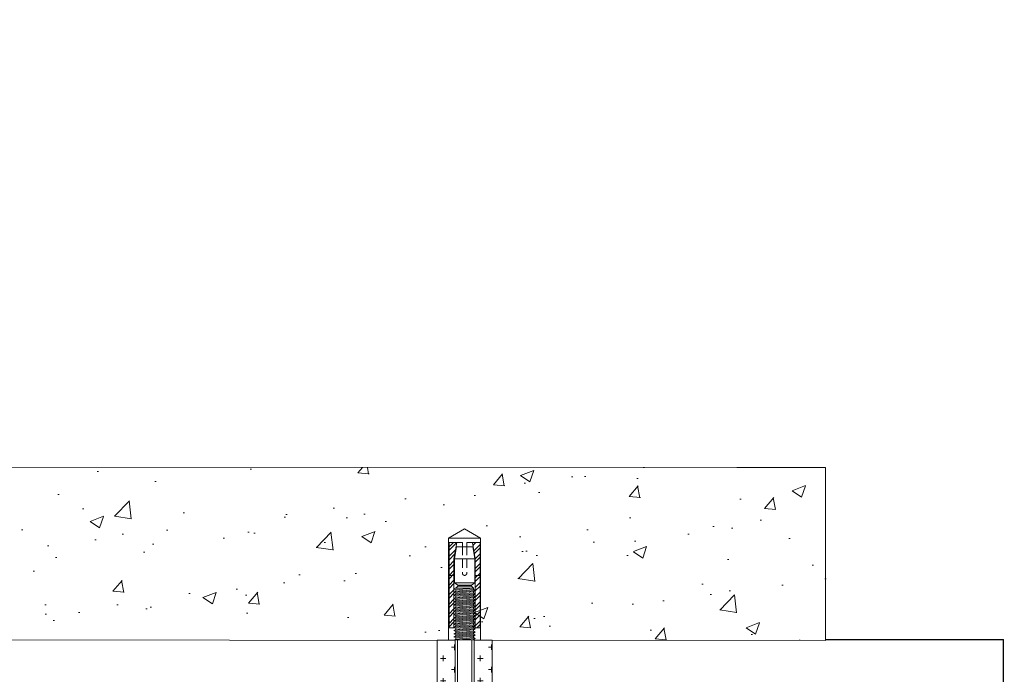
# Model space of a CAD drawing. Header units: millimetres. Extents: x 2030 to 80923, y 1212 to 50318.
# Tile 25 of 25: x 68148 to 75698, y 45297 to 50318. Entities that reach past the tile are written whole.
import ezdxf

# ---------------------------------------------------------------- set-up
doc = ezdxf.new("R2010")
doc.units = ezdxf.units.MM
doc.set_wipeout_variables(frame=1)
doc.linetypes.add('HIDDEN2', pattern=[4.7625, 3.175, -1.5875])
doc.layers.add('02_Техстронг Профиль', color=7, linetype='Continuous', lineweight=9)
for name, color, linetype, lineweight, true_color in [('Анкеры и саморезы', 7, 'Continuous', 9, 0x000000), ('Размеры и выноски', 7, 'Continuous', 9, 0x000000), ('Строительные конструкции', 7, 'Continuous', 9, 0x000000), ('Шпильки', 7, 'Continuous', 9, 0x000000)]:
    doc.layers.add(name, color=color, linetype=linetype, lineweight=lineweight, true_color=true_color)
doc.styles.add('Arial', font='arial.ttf', dxfattribs={"width": 0.9, "height": 250})
doc.styles.add('ISOCPEUR', font='isocpeur.ttf')
doc.dimstyles.new('ISO-25', dxfattribs={"dimtxt": 2.5, "dimasz": 2.5, "dimexe": 1.25, "dimexo": 0.625, "dimtad": 1, "dimtxsty": 'Standard', "dimcen": 2.5, "dimadec": 0, "dimazin": 0, "dimtfac": 1, "dimtmove": 0, "dimatfit": 3, "dimfxl": 1, "dimarcsym": 0})

# ---------------------------------------------------------------- blocks, each defined once
blk = doc.blocks.new('*U184')
at = {"layer": 'Анкеры и саморезы', "lineweight": 5, "true_color": 0x939598}
h = blk.add_hatch(dxfattribs=at)
h.set_pattern_fill('STEEL', color=252, scale=0.8)
h.set_pattern_definition([(45, (-16380.2264, 15704.676), (-1.79605122, 1.79605122), []), (45, (-16380.2264, 15705.946), (-1.79605122, 1.79605122), [])])
h.paths.add_polyline_path([(-4, 30.57), (-2.91, 36.7), (-5.84, 36.7), (-5.84, 4.7), (-4, 4.7)])
h.paths.add_polyline_path([(5.84, 36.7), (2.91, 36.7), (4, 30.57), (4, 4.7), (5.84, 4.7)])
at = {"layer": 'Анкеры и саморезы', "color": 252, "lineweight": 5, "true_color": 0x939598}
for p, q in [((6, 38.3), (-6, 38.3)), ((-5.84, 36.7), (-5.84, 4.7)), ((-0.8, 36.7), (-5.84, 36.7)), ((-3.08, 35.02), (3.08, 35.02)), ((-0.8, 36.7), (-0.8, 35.02)), ((5.84, 36.7), (0.8, 36.7)), ((0.8, 36.7), (0.8, 35.02)), ((5.84, 36.7), (5.84, 4.7)), ((-4, 30.57), (-4, 4.7)), ((-3.86, 30.57), (3.86, 30.57)), ((4, 30.57), (4, 4.7)), ((-4, 24.3), (-5.84, 24.3)), ((4, 24.3), (5.84, 24.3)), ((-4, 19.24), (-3.61, 19.47)), ((-4, 19.24), (-3.35, 18.87)), ((3.86, 21.54), (-3.86, 21.54)), ((-3.35, 18.42), (-3.35, 18.87)), ((3.35, 19.02), (3.35, 19.47)), ((4, 18.64), (3.35, 19.02)), ((4, 18.64), (3.35, 18.27)), ((-4, 18.04), (-3.35, 18.42)), ((-4, 18.04), (-3.35, 17.67)), ((-4, 16.84), (-3.35, 17.22)), ((-4, 16.84), (-3.35, 16.47)), ((-4, 15.64), (-3.35, 16.02)), ((-4, 15.64), (-3.35, 15.27)), ((-4, 14.44), (-3.35, 14.82)), ((-3.35, 17.22), (-3.35, 17.67)), ((-3.35, 16.02), (-3.35, 16.47)), ((-3.35, 14.82), (-3.35, 15.27)), ((3.35, 17.82), (3.35, 18.27)), ((4, 17.44), (3.35, 17.82)), ((4, 17.44), (3.35, 17.07)), ((3.35, 16.62), (3.35, 17.07)), ((4, 16.24), (3.35, 16.62)), ((4, 16.24), (3.35, 15.87)), ((3.35, 15.42), (3.35, 15.87)), ((4, 15.04), (3.35, 15.42)), ((4, 15.04), (3.35, 14.67)), ((-4, 14.44), (-3.35, 14.07)), ((-4, 13.24), (-3.35, 13.62)), ((-4, 13.24), (-3.35, 12.87)), ((-4, 12.04), (-3.35, 12.42)), ((-4, 12.04), (-3.35, 11.67)), ((-4, 10.84), (-3.35, 11.22)), ((-3.35, 13.62), (-3.35, 14.07)), ((-3.35, 12.42), (-3.35, 12.87)), ((-3.35, 11.22), (-3.35, 11.67)), ((3.35, 14.22), (3.35, 14.67)), ((4, 13.84), (3.35, 14.22)), ((4, 13.84), (3.35, 13.47)), ((3.35, 13.02), (3.35, 13.47)), ((4, 12.64), (3.35, 13.02)), ((4, 12.64), (3.35, 12.27)), ((3.35, 11.82), (3.35, 12.27)), ((4, 11.44), (3.35, 11.82)), ((4, 11.44), (3.35, 11.07)), ((-4, 10.84), (-3.35, 10.47)), ((-4, 9.64), (-3.35, 10.02)), ((-4, 9.64), (-3.35, 9.27)), ((-4, 8.44), (-3.35, 8.82)), ((-4, 8.44), (-3.35, 8.07)), ((-4, 7.24), (-3.35, 7.62)), ((-3.35, 10.02), (-3.35, 10.47)), ((-3.35, 8.82), (-3.35, 9.27)), ((-3.35, 7.62), (-3.35, 8.07)), ((3.35, 10.62), (3.35, 11.07)), ((4, 10.24), (3.35, 10.62)), ((4, 10.24), (3.35, 9.87)), ((3.35, 9.42), (3.35, 9.87)), ((4, 9.04), (3.35, 9.42)), ((4, 9.04), (3.35, 8.67)), ((3.35, 8.22), (3.35, 8.67)), ((4, 7.84), (3.35, 8.22)), ((4, 7.84), (3.35, 7.47)), ((3.35, 7.02), (3.35, 7.47)), ((-3.76, 4.7), (-6, 4.7)), ((-4, 7.24), (-3.35, 6.87)), ((-4, 6.04), (-3.35, 6.42)), ((-4, 6.04), (-3.35, 5.67)), ((-4, 4.84), (-3.35, 5.22)), ((-4, 4.84), (-3.35, 4.47)), ((-4, 3.64), (-3.35, 4.02)), ((-3.35, 6.42), (-3.35, 6.87)), ((-3.35, 5.22), (-3.35, 5.67)), ((-3.35, 4.02), (-3.35, 4.47)), ((4, 6.64), (3.35, 7.02)), ((4, 6.64), (3.35, 6.27)), ((3.35, 5.82), (3.35, 6.27)), ((4, 5.44), (3.35, 5.82)), ((4, 5.44), (3.35, 5.07)), ((3.35, 4.62), (3.35, 5.07)), ((6, 4.7), (3.35, 4.7)), ((4, 4.24), (3.35, 4.62)), ((4, 4.24), (3.35, 3.87)), ((3.35, 3.42), (3.35, 3.87)), ((-4, 3.64), (-3.35, 3.27)), ((-4, 2.44), (-3.35, 2.82)), ((-4, 2.44), (-3.35, 2.07)), ((-4, 1.24), (-3.35, 1.62)), ((-4, 1.24), (-3.35, 0.87)), ((-4, 0.04), (-3.35, 0.42)), ((-4, 0.04), (-3.93, 0)), ((-3.35, 2.82), (-3.35, 3.27)), ((-3.35, 1.62), (-3.35, 2.07)), ((-3.35, 0.42), (-3.35, 0.87)), ((4, 3.04), (3.35, 3.42)), ((4, 3.04), (3.35, 2.67)), ((3.35, 2.22), (3.35, 2.67)), ((4, 1.84), (3.35, 2.22)), ((4, 1.84), (3.35, 1.47)), ((3.35, 1.02), (3.35, 1.47)), ((4, 0.64), (3.35, 1.02)), ((4, 0.64), (3.35, 0.27)), ((3.35, 0), (3.35, 0.27))]:
    blk.add_line(p, q, dxfattribs=at)
at = {"layer": 'Анкеры и саморезы', "color": 252, "lineweight": 5, "true_color": 0x939598, "extrusion": (1.22461e-16, 5.99869e-32, -1)}
for p, q in [((-4, 30.57), (-2.91, 36.7)), ((-3.86, 30.57), (-3.08, 35.02)), ((2.91, 36.7), (4, 30.57)), ((3.08, 35.02), (3.86, 30.57)), ((-3.86, 21.54), (-3.86, 30.57)), ((3.86, 30.57), (3.86, 21.54)), ((-2.61, 20.7), (-3.86, 21.54)), ((2.61, 20.31), (-2.61, 20.31)), ((3.86, 21.54), (2.61, 20.7))]:
    blk.add_line(p, q, dxfattribs=at)
at = {"layer": 'Анкеры и саморезы', "color": 252, "linetype": 'HIDDEN2', "lineweight": 5, "true_color": 0x939598}
for p, q in [((-0.8, 35.02), (-0.8, 25.1)), ((0.8, 35.02), (0.8, 25.1))]:
    blk.add_line(p, q, dxfattribs=at)
at = {"layer": 'Анкеры и саморезы', "color": 252, "lineweight": 5, "true_color": 0x939598, "extrusion": (-1.22461e-16, 4.49903e-32, -1)}
for p, q in [((4, 18.64), (-4, 18.04)), ((3.35, 19.47), (-3.35, 18.87)), ((3.35, 19.47), (-3.35, 18.87)), ((3.35, 19.02), (-3.35, 18.42)), ((4, 17.44), (-4, 16.84)), ((4, 16.24), (-4, 15.64)), ((4, 15.04), (-4, 14.44)), ((3.35, 18.27), (-3.35, 17.67)), ((3.35, 17.82), (-3.35, 17.22)), ((3.35, 17.07), (-3.35, 16.47)), ((3.35, 16.62), (-3.35, 16.02)), ((3.35, 15.87), (-3.35, 15.27)), ((3.35, 15.42), (-3.35, 14.82)), ((4, 13.84), (-4, 13.24)), ((4, 12.64), (-4, 12.04)), ((4, 11.44), (-4, 10.84)), ((3.35, 14.67), (-3.35, 14.07)), ((3.35, 14.22), (-3.35, 13.62)), ((3.35, 13.47), (-3.35, 12.87)), ((3.35, 13.02), (-3.35, 12.42)), ((3.35, 12.27), (-3.35, 11.67)), ((3.35, 11.82), (-3.35, 11.22)), ((4, 10.24), (-4, 9.64)), ((4, 9.04), (-4, 8.44)), ((4, 7.84), (-4, 7.24)), ((3.35, 11.07), (-3.35, 10.47)), ((3.35, 11.07), (-3.35, 10.47)), ((3.35, 10.62), (-3.35, 10.02)), ((3.35, 9.87), (-3.35, 9.27)), ((3.35, 9.87), (-3.35, 9.27)), ((3.35, 9.42), (-3.35, 8.82)), ((3.35, 8.67), (-3.35, 8.07)), ((3.35, 8.22), (-3.35, 7.62)), ((3.35, 7.47), (-3.35, 6.87)), ((4, 6.64), (-4, 6.04)), ((4, 5.44), (-4, 4.84)), ((4, 4.24), (-4, 3.64)), ((3.35, 7.02), (-3.35, 6.42)), ((3.35, 6.27), (-3.35, 5.67)), ((3.35, 5.82), (-3.35, 5.22)), ((3.35, 5.07), (-3.35, 4.47)), ((3.35, 4.62), (-3.35, 4.02)), ((3.35, 3.87), (-3.35, 3.27)), ((4, 3.04), (-4, 2.44)), ((4, 1.84), (-4, 1.24)), ((4, 0.64), (-4, 0.04)), ((3.35, 3.42), (-3.35, 2.82)), ((3.35, 2.67), (-3.35, 2.07)), ((3.35, 2.22), (-3.35, 1.62)), ((3.35, 1.47), (-3.35, 0.87)), ((3.35, 1.47), (-3.35, 0.87)), ((3.35, 1.02), (-3.35, 0.42)), ((3.35, 0.27), (0.36, 0)), ((3.35, 0.27), (0.36, 0))]:
    blk.add_line(p, q, dxfattribs=at)
at = {"layer": 'Анкеры и саморезы', "color": 252, "lineweight": 5, "true_color": 0x939598, "extrusion": (1.22461e-16, -5.99869e-32, -1)}
for p, q in [((3.35, 19.47), (-3.61, 19.47)), ((-2.61, 20.31), (-3.35, 19.47)), ((2.61, 20.7), (-2.61, 20.7)), ((3.35, 19.47), (2.61, 20.31))]:
    blk.add_line(p, q, dxfattribs=at)
at = {"layer": 'Анкеры и саморезы', "color": 252, "lineweight": 5, "ltscale": 5, "true_color": 0x939598}
blk.add_line((6, 0), (-6, 0), dxfattribs=at)
at = {"layer": 'Анкеры и саморезы', "color": 252, "lineweight": 5, "true_color": 0x939598}
blk.add_lwpolyline([(-6, 0), (-6, 38.3), (0, 41.77), (6, 38.3), (6, 0)], dxfattribs=at)
at = {"layer": 'Анкеры и саморезы', "color": 252, "linetype": 'HIDDEN2', "lineweight": 5, "true_color": 0x939598}
blk.add_arc((0, 25.1), 0.8, 180, 0, dxfattribs=at)
blk = doc.blocks.new('*U186')
blk.add_wipeout([(-340.43, 4), (-340.43, -4), (0, -4), (0, 4)])
at = {"linetype": 'HIDDEN2', "ltscale": 100}
for p, q in [((-335.1, 5.03), (-334.25, 3.85)), ((-328.3, 5.03), (-329.15, 3.85)), ((-335.1, 2.66), (-334.25, 3.85)), ((-334.25, 3.85), (-329.15, 3.85)), ((-328.3, 2.66), (-329.15, 3.85)), ((-335.1, -2.66), (-334.25, -3.85)), ((-335.1, -5.03), (-334.25, -3.85)), ((-334.25, -3.85), (-329.15, -3.85)), ((-328.3, -2.66), (-329.15, -3.85)), ((-328.3, -5.03), (-329.15, -3.85))]:
    blk.add_line(p, q, dxfattribs=at)
at = {"linetype": 'HIDDEN2', "ltscale": 40}
for p, q in [((-339.43, 4), (-340.43, 3)), ((-340.43, -3), (-340.43, 3)), ((-335.1, 3), (-340.43, 3)), ((-335.1, 4), (-339.43, 4)), ((-339.43, -4), (-339.43, 4)), ((-340.43, -3), (-335.1, -3)), ((-339.43, -4), (-340.43, -3)), ((-339.43, -4), (-335.1, -4))]:
    blk.add_line(p, q, dxfattribs=at)
at = {"ltscale": 40}
for p, q in [((0, 4), (-325.63, 4)), ((0, 3), (-325.63, 3)), ((-325.63, -3), (0, -3)), ((0, -4), (-325.63, -4))]:
    blk.add_line(p, q, dxfattribs=at)
at = {"ltscale": 100}
blk.add_line((0, -4), (0, 4), dxfattribs=at)
at = {"linetype": 'HIDDEN2', "ltscale": 100}
for points in [[(-328.3, -11.7), (-328.3, 11.7), (-325.63, 11.7), (-325.63, -11.7)], [(-328.3, 5.91), (-329.15, 7.1), (-334.25, 7.1), (-335.1, 5.91), (-335.1, -5.91), (-334.25, -7.1), (-329.15, -7.1), (-328.3, -5.91)]]:
    blk.add_lwpolyline(points, close=True, dxfattribs=at)
blk = doc.blocks.new('_Oblique')
at = {"color": 0, "linetype": 'ByBlock', "lineweight": -2}
blk.add_line((-0.5, -0.5), (0.5, 0.5), dxfattribs=at)
blk = doc.blocks.new('*D210')
at = {"layer": 'Defpoints', "color": 0, "transparency": 16777216}
for p in [(74326.1, 45563.9), (75690.7, 45563.9), (74977.8, 43527.7)]:
    blk.add_point(p, dxfattribs=at)
at = {"layer": 'Размеры и выноски', "color": 0, "lineweight": -2, "transparency": 16777216}
for p, q in [((74326.7, 45563.9), (75691.9, 45563.9)), ((75690.7, 43527.7), (75690.7, 45563.9)), ((74978.4, 43527.7), (75691.9, 43527.7))]:
    blk.add_line(p, q, dxfattribs=at)
at = {"layer": 'Размеры и выноски', "color": 0, "lineweight": -2, "transparency": 16777216, "xscale": 2.5, "yscale": 2.5, "zscale": 2.5}
for p, rotation in [((75690.7, 45563.9), 90), ((75690.7, 43527.7), 270)]:
    blk.add_blockref('_Oblique', p, dxfattribs=dict(at, rotation=rotation))
at = {"layer": 'Размеры и выноски', "color": 0, "transparency": 16777216, "insert": (75477.2, 44545.8), "char_height": 250, "attachment_point": 5, "rotation": 90, "style": 'ISOCPEUR'}
blk.add_mtext('{\\H1.70293x;а}', dxfattribs=at)

msp = doc.modelspace()

# ---------------------------------------------------------------- hatches: boundary and pattern name
at = {"layer": 'Строительные конструкции'}
h = msp.add_hatch(dxfattribs=at)
h.set_pattern_fill('AR-CONC', color=256, scale=5.705613)
h.set_pattern_definition([(50, (-1248678, 274888), (1039.4753, -90.94226), [108.6919, -1195.6113]), (355, (-1248678, 274888), (-201.0853, 1090.0965), [86.95355, -956.49236]), (100.451445, (-1248591.4, 274880.4), (838.38994, 999.1542), [92.3739, -1016.1141]), (46.1842, (-1248678, 275177.8), (1546.6722, -239.8773), [163.0379, -1793.417]), (96.63556, (-1248549.1, 275157.8), (1354.5362, 1411.7178), [138.561, -1524.1725]), (351.18415, (-1248678, 275177.8), (1354.5362, 1411.7178), [130.4301, -1434.732]), (21, (-1248533.1, 275105.4), (865.0531, -583.4857), [108.6919, -1195.6113]), (326, (-1248533.1, 275105.4), (352.6185, 1050.9053), [86.95355, -956.489]), (71.451445, (-1248461, 275056.7), (1217.6716, 467.41964), [92.3739, -1016.1123]), (37.5, (-1248678, 274887.97), (17.62238, 482.43836), [0, -944.89522, 0, -970.98128, 0, -960.1121]), (7.5, (-1248678, 274887.97), (381.24716, 571.59163), [0, -553.60425, 0, -923.15683, 0, -365.92951]), (327.5, (-1249001.16, 274887.97), (773.62751, -32.686), [0, -362.30645, 0, -1130.39612, 0, -1499.9487]), (317.5, (-1249146.1, 274888), (845.16784, 145.07373), [0, -470.9984, 0, -750.69896, 0, -1065.18096])])
h.paths.add_polyline_path([(60616.569, 46888.778), (60616.569, 45562.938), (74326.09, 45557.276), (74326.09, 46883.116), (73645.967, 46883.116)])

# ---------------------------------------------------------------- linework, layer by layer
msp.add_lwpolyline([(73645.967, 46883.116), (60616.569, 46888.778), (60616.569, 45562.938), (74326.09, 45557.276), (74326.09, 46883.116)], close=True, dxfattribs=at)

# ---------------------------------------------------------------- block references
at = {"layer": 'Анкеры и саморезы', "xscale": 20.4496330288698, "yscale": 20.4496330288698, "zscale": 20.4496330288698}
msp.add_blockref('*U184', (71559.718, 45558.588), dxfattribs=at)

# ---------------------------------------------------------------- texts
at = {"layer": '02_Техстронг Профиль', "insert": (65706.573, 50290.88), "char_height": 250, "attachment_point": 1, "style": 'Arial'}
msp.add_mtext_dynamic_manual_height_columns('\\pxi-1.87817,l1.87817,t1.87817;Типовой разрез', width=9083.54584, gutter_width=23.773, heights=[1124.757], dxfattribs=at)

# ---------------------------------------------------------------- dimensions: what is measured, and where the dimension line sits
at = {"layer": 'Размеры и выноски'}
dim = msp.add_linear_dim(base=(75690.651, 45563.946), p1=(74977.752, 43527.74), p2=(74326.09, 45563.946), angle=90, text='{\\H1.70293x;а}', dimstyle='ISO-25', override={"dimscale": 1, "dimtxt": 250, "dimtxsty": 'ISOCPEUR', "dimblk1": 'Oblique', "dimblk2": 'Oblique', "dimsah": 1, "dimatfit": 0}, dxfattribs=at)
dim.commit()
dim.dimension.update_dxf_attribs({"geometry": '*D210', "text_midpoint": (75690.651, 44545.843), "dimtype": 160})

# ---------------------------------------------------------------- next in the draw order: block references
at = {"layer": 'Шпильки', "xscale": 18.04388351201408, "yscale": 18.04388351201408, "zscale": 18.04388351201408, "rotation": 90}
msp.add_blockref('*U186', (71559.935, 45562.269), dxfattribs=at)

# ---------------------------------------------------------------- next in the draw order: hatches: boundary and pattern name
at = {"layer": 'Шпильки'}
h = msp.add_hatch(dxfattribs=at)
h.set_pattern_fill('CROSS', color=102, scale=13.503285)
h.set_pattern_definition([(0, (-593928.285, -287532.48), (85.745859, 85.745859), [42.87293, -128.61879]), (90, (-593906.85, -287553.915), (-85.745859, 85.745859), [42.87293, -128.61879])])
h.paths.add_polyline_path([(71348.224, 39686.602), (71487.126, 39686.602), (71487.126, 45558.202), (71348.224, 45558.202)])
h = msp.add_hatch(dxfattribs=at)
h.set_pattern_fill('CROSS', color=102, scale=13.503285)
h.set_pattern_definition([(0, (-593644.485, -287531.98), (85.745859, 85.745859), [42.87293, -128.61879]), (90, (-593623.05, -287553.414), (-85.745859, 85.745859), [42.87293, -128.61879])])
h.paths.add_polyline_path([(71632.024, 39686.602), (71770.926, 39686.602), (71771.012, 45558.085), (71632.11, 45558.085)])

# ---------------------------------------------------------------- next in the draw order: linework, layer by layer
at = {"layer": 'Шпильки', "color": 102, "ltscale": 4}
for points in [[(71348.224, 45558.202), (71487.126, 45558.202), (71487.126, 39686.602), (71348.224, 39686.602)], [(71632.11, 45558.085), (71771.012, 45558.085), (71770.926, 39686.602), (71632.024, 39686.602)]]:
    msp.add_lwpolyline(points, close=True, dxfattribs=at)

doc.saveas('drawing.dxf')
